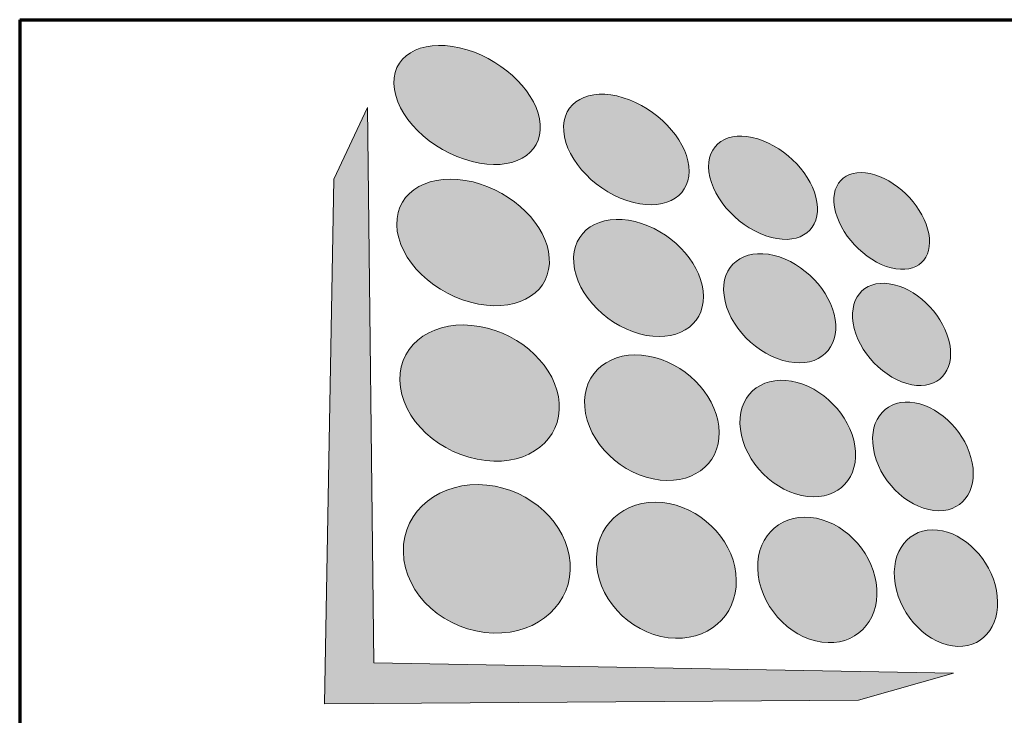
# Model space of a CAD drawing. Header units: millimetres. Extents: x 0 to 5372, y -189 to 1188.
# Tile 11 of 30: x 1262 to 1338, y 152 to 206. Entities that reach past the tile are written whole.
import ezdxf
from ezdxf.enums import TextEntityAlignment as Align

# ---------------------------------------------------------------- set-up
doc = ezdxf.new("R2010")
doc.units = ezdxf.units.MM
doc.header["$LTSCALE"] = 2
doc.layers.get('0').update_dxf_attribs({"lineweight": 25})
for name, color, linetype, lineweight in [('Ebene 1', 7, 'Continuous', 25), ('Schraffur (ISO)', 7, 'Continuous', 18), ('Titel (ISO)', 7, 'Continuous', 50)]:
    doc.layers.add(name, color=color, linetype=linetype, lineweight=lineweight)
doc.styles.get("Standard").update_dxf_attribs({"font": 'txt.shx'})

# ---------------------------------------------------------------- blocks, each defined once
blk = doc.blocks.new('Schriftfelder LEDitgo')
at = {"layer": 'Schraffur (ISO)', "true_color": 0x006cdb}
h = blk.add_hatch(color=152, dxfattribs=at)
edge = h.paths.add_edge_path()
edge.add_spline(control_points=[(169.266, 178.631), (169.346, 177.468), (168.201, 176.814), (166.654, 177.206)], knot_values=[1, 1, 1, 1, 2, 2, 2, 2], degree=3, periodic=0)
edge.add_spline(control_points=[(166.654, 177.206), (165.046, 177.614), (163.673, 178.975), (163.648, 180.207)], knot_values=[2, 2, 2, 2, 3, 3, 3, 3], degree=3, periodic=0)
edge.add_spline(control_points=[(163.648, 180.207), (163.623, 181.413), (164.907, 181.973), (166.46, 181.498)], knot_values=[3, 3, 3, 3, 4, 4, 4, 4], degree=3, periodic=0)
edge.add_spline(control_points=[(166.46, 181.498), (167.954, 181.04), (169.188, 179.772), (169.266, 178.631)], knot_values=[0, 0, 0, 0, 1, 1, 1, 1], degree=3, periodic=0)
h = blk.add_hatch(color=152, dxfattribs=at)
edge = h.paths.add_edge_path()
edge.add_spline(control_points=[(174.967, 177.032), (175.093, 175.939), (174.162, 175.301), (172.843, 175.636)], knot_values=[1, 1, 1, 1, 2, 2, 2, 2], degree=3, periodic=0)
edge.add_spline(control_points=[(172.843, 175.636), (171.475, 175.983), (170.256, 177.226), (170.169, 178.378)], knot_values=[2, 2, 2, 2, 3, 3, 3, 3], degree=3, periodic=0)
edge.add_spline(control_points=[(170.169, 178.378), (170.083, 179.508), (171.127, 180.068), (172.454, 179.661)], knot_values=[3, 3, 3, 3, 4, 4, 4, 4], degree=3, periodic=0)
edge.add_spline(control_points=[(172.454, 179.661), (173.737, 179.268), (174.843, 178.104), (174.967, 177.032)], knot_values=[0, 0, 0, 0, 1, 1, 1, 1], degree=3, periodic=0)
at = {"layer": 'Schraffur (ISO)', "true_color": 0x666666}
blk.add_hatch(color=251, dxfattribs=at).paths.add_polyline_path([(162.633, 179.279), (161.347, 176.529), (160.99, 156.385), (181.491, 156.527), (185.134, 157.563), (162.883, 157.956)])
at = {"layer": 'Schraffur (ISO)', "true_color": 0x006cdb}
h = blk.add_hatch(color=152, dxfattribs=at)
edge = h.paths.add_edge_path()
edge.add_spline(control_points=[(179.889, 175.651), (180.049, 174.622), (179.285, 174.002), (178.147, 174.291)], knot_values=[1, 1, 1, 1, 2, 2, 2, 2], degree=3, periodic=0)
edge.add_spline(control_points=[(178.147, 174.291), (176.969, 174.59), (175.875, 175.732), (175.743, 176.814)], knot_values=[2, 2, 2, 2, 3, 3, 3, 3], degree=3, periodic=0)
edge.add_spline(control_points=[(175.743, 176.814), (175.613, 177.878), (176.469, 178.431), (177.618, 178.079)], knot_values=[3, 3, 3, 3, 4, 4, 4, 4], degree=3, periodic=0)
edge.add_spline(control_points=[(177.618, 178.079), (178.731, 177.739), (179.732, 176.663), (179.889, 175.651)], knot_values=[0, 0, 0, 0, 1, 1, 1, 1], degree=3, periodic=0)
h = blk.add_hatch(color=152, dxfattribs=at)
edge = h.paths.add_edge_path()
edge.add_spline(control_points=[(184.181, 174.447), (184.365, 173.475), (183.734, 172.874), (182.742, 173.125)], knot_values=[1, 1, 1, 1, 2, 2, 2, 2], degree=3, periodic=0)
edge.add_spline(control_points=[(182.742, 173.125), (181.717, 173.385), (180.727, 174.442), (180.563, 175.462)], knot_values=[2, 2, 2, 2, 3, 3, 3, 3], degree=3, periodic=0)
edge.add_spline(control_points=[(180.563, 175.462), (180.401, 176.465), (181.109, 177.01), (182.113, 176.702)], knot_values=[3, 3, 3, 3, 4, 4, 4, 4], degree=3, periodic=0)
edge.add_spline(control_points=[(182.113, 176.702), (183.086, 176.404), (183.999, 175.404), (184.181, 174.447)], knot_values=[0, 0, 0, 0, 1, 1, 1, 1], degree=3, periodic=0)
at = {"layer": 'Schraffur (ISO)', "true_color": 0xffa901}
h = blk.add_hatch(color=40, dxfattribs=at)
edge = h.paths.add_edge_path()
edge.add_spline(control_points=[(169.615, 173.515), (169.702, 172.246), (168.513, 171.432), (166.901, 171.732)], knot_values=[1, 1, 1, 1, 2, 2, 2, 2], degree=3, periodic=0)
edge.add_spline(control_points=[(166.901, 171.732), (165.222, 172.045), (163.785, 173.427), (163.758, 174.779)], knot_values=[2, 2, 2, 2, 3, 3, 3, 3], degree=3, periodic=0)
edge.add_spline(control_points=[(163.758, 174.779), (163.731, 176.101), (165.07, 176.819), (166.689, 176.424)], knot_values=[3, 3, 3, 3, 4, 4, 4, 4], degree=3, periodic=0)
edge.add_spline(control_points=[(166.689, 176.424), (168.245, 176.045), (169.53, 174.759), (169.615, 173.515)], knot_values=[0, 0, 0, 0, 1, 1, 1, 1], degree=3, periodic=0)
h = blk.add_hatch(color=40, dxfattribs=at)
edge = h.paths.add_edge_path()
edge.add_spline(control_points=[(175.522, 172.242), (175.658, 171.059), (174.701, 170.281), (173.336, 170.535)], knot_values=[1, 1, 1, 1, 2, 2, 2, 2], degree=3, periodic=0)
edge.add_spline(control_points=[(173.336, 170.535), (171.918, 170.799), (170.649, 172.058), (170.553, 173.313)], knot_values=[2, 2, 2, 2, 3, 3, 3, 3], degree=3, periodic=0)
edge.add_spline(control_points=[(170.553, 173.313), (170.46, 174.543), (171.539, 175.241), (172.913, 174.905)], knot_values=[3, 3, 3, 3, 4, 4, 4, 4], degree=3, periodic=0)
edge.add_spline(control_points=[(172.913, 174.905), (174.24, 174.582), (175.387, 173.402), (175.522, 172.242)], knot_values=[0, 0, 0, 0, 1, 1, 1, 1], degree=3, periodic=0)
at = {"layer": 'Schraffur (ISO)', "true_color": 0x006cdb}
h = blk.add_hatch(color=152, dxfattribs=at)
edge = h.paths.add_edge_path()
edge.add_spline(control_points=[(180.59, 171.149), (180.762, 170.04), (179.984, 169.298), (178.812, 169.516)], knot_values=[1, 1, 1, 1, 2, 2, 2, 2], degree=3, periodic=0)
edge.add_spline(control_points=[(178.812, 169.516), (177.599, 169.742), (176.465, 170.897), (176.322, 172.069)], knot_values=[2, 2, 2, 2, 3, 3, 3, 3], degree=3, periodic=0)
edge.add_spline(control_points=[(176.322, 172.069), (176.182, 173.219), (177.059, 173.894), (178.242, 173.605)], knot_values=[3, 3, 3, 3, 4, 4, 4, 4], degree=3, periodic=0)
edge.add_spline(control_points=[(178.242, 173.605), (179.386, 173.326), (180.42, 172.237), (180.59, 171.149)], knot_values=[0, 0, 0, 0, 1, 1, 1, 1], degree=3, periodic=0)
h = blk.add_hatch(color=152, dxfattribs=at)
edge = h.paths.add_edge_path()
edge.add_spline(control_points=[(184.987, 170.2), (185.185, 169.158), (184.547, 168.449), (183.531, 168.638)], knot_values=[1, 1, 1, 1, 2, 2, 2, 2], degree=3, periodic=0)
edge.add_spline(control_points=[(183.531, 168.638), (182.481, 168.833), (181.458, 169.901), (181.282, 171)], knot_values=[2, 2, 2, 2, 3, 3, 3, 3], degree=3, periodic=0)
edge.add_spline(control_points=[(181.282, 171), (181.108, 172.079), (181.827, 172.731), (182.855, 172.48)], knot_values=[3, 3, 3, 3, 4, 4, 4, 4], degree=3, periodic=0)
edge.add_spline(control_points=[(182.855, 172.48), (183.852, 172.236), (184.792, 171.226), (184.987, 170.2)], knot_values=[0, 0, 0, 0, 1, 1, 1, 1], degree=3, periodic=0)
at = {"layer": 'Schraffur (ISO)', "true_color": 0xffa901}
h = blk.add_hatch(color=40, dxfattribs=at)
edge = h.paths.add_edge_path()
edge.add_spline(control_points=[(169.997, 167.928), (170.091, 166.54), (168.857, 165.537), (167.174, 165.725)], knot_values=[1, 1, 1, 1, 2, 2, 2, 2], degree=3, periodic=0)
edge.add_spline(control_points=[(167.174, 165.725), (165.416, 165.921), (163.909, 167.32), (163.879, 168.811)], knot_values=[2, 2, 2, 2, 3, 3, 3, 3], degree=3, periodic=0)
edge.add_spline(control_points=[(163.879, 168.811), (163.849, 170.266), (165.25, 171.173), (166.94, 170.876)], knot_values=[3, 3, 3, 3, 4, 4, 4, 4], degree=3, periodic=0)
edge.add_spline(control_points=[(166.94, 170.876), (168.563, 170.592), (169.904, 169.288), (169.997, 167.928)], knot_values=[0, 0, 0, 0, 1, 1, 1, 1], degree=3, periodic=0)
at = {"layer": 'Schraffur (ISO)', "true_color": 0x006cdb}
h = blk.add_hatch(color=152, dxfattribs=at)
edge = h.paths.add_edge_path()
edge.add_spline(control_points=[(176.123, 167.046), (176.272, 165.759), (175.287, 164.821), (173.872, 164.979)], knot_values=[1, 1, 1, 1, 2, 2, 2, 2], degree=3, periodic=0)
edge.add_spline(control_points=[(173.872, 164.979), (172.4, 165.142), (171.077, 166.415), (170.973, 167.788)], knot_values=[2, 2, 2, 2, 3, 3, 3, 3], degree=3, periodic=0)
edge.add_spline(control_points=[(170.973, 167.788), (170.871, 169.132), (171.987, 169.991), (173.413, 169.741)], knot_values=[3, 3, 3, 3, 4, 4, 4, 4], degree=3, periodic=0)
edge.add_spline(control_points=[(173.413, 169.741), (174.785, 169.5), (175.977, 168.307), (176.123, 167.046)], knot_values=[0, 0, 0, 0, 1, 1, 1, 1], degree=3, periodic=0)
at = {"layer": 'Schraffur (ISO)', "true_color": 0xffa901}
h = blk.add_hatch(color=40, dxfattribs=at)
edge = h.paths.add_edge_path()
edge.add_spline(control_points=[(181.346, 166.293), (181.532, 165.095), (180.739, 164.213), (179.533, 164.348)], knot_values=[1, 1, 1, 1, 2, 2, 2, 2], degree=3, periodic=0)
edge.add_spline(control_points=[(179.533, 164.348), (178.282, 164.487), (177.106, 165.654), (176.95, 166.927)], knot_values=[2, 2, 2, 2, 3, 3, 3, 3], degree=3, periodic=0)
edge.add_spline(control_points=[(176.95, 166.927), (176.798, 168.174), (177.697, 168.989), (178.915, 168.774)], knot_values=[3, 3, 3, 3, 4, 4, 4, 4], degree=3, periodic=0)
edge.add_spline(control_points=[(178.915, 168.774), (180.092, 168.568), (181.163, 167.469), (181.346, 166.293)], knot_values=[0, 0, 0, 0, 1, 1, 1, 1], degree=3, periodic=0)
at = {"layer": 'Schraffur (ISO)', "true_color": 0x006cdb}
h = blk.add_hatch(color=152, dxfattribs=at)
edge = h.paths.add_edge_path()
edge.add_spline(control_points=[(185.851, 165.643), (186.064, 164.523), (185.421, 163.692), (184.381, 163.808)], knot_values=[1, 1, 1, 1, 2, 2, 2, 2], degree=3, periodic=0)
edge.add_spline(control_points=[(184.381, 163.808), (183.304, 163.927), (182.247, 165.005), (182.056, 166.19)], knot_values=[2, 2, 2, 2, 3, 3, 3, 3], degree=3, periodic=0)
edge.add_spline(control_points=[(182.056, 166.19), (181.868, 167.354), (182.599, 168.128), (183.653, 167.944)], knot_values=[3, 3, 3, 3, 4, 4, 4, 4], degree=3, periodic=0)
edge.add_spline(control_points=[(183.653, 167.944), (184.673, 167.764), (185.642, 166.745), (185.851, 165.643)], knot_values=[0, 0, 0, 0, 1, 1, 1, 1], degree=3, periodic=0)
h = blk.add_hatch(color=152, dxfattribs=at)
edge = h.paths.add_edge_path()
edge.add_spline(control_points=[(170.415, 161.803), (170.52, 160.276), (169.234, 159.051), (167.473, 159.102)], knot_values=[1, 1, 1, 1, 2, 2, 2, 2], degree=3, periodic=0)
edge.add_spline(control_points=[(167.473, 159.102), (165.631, 159.154), (164.045, 160.567), (164.012, 162.219)], knot_values=[2, 2, 2, 2, 3, 3, 3, 3], degree=3, periodic=0)
edge.add_spline(control_points=[(164.012, 162.219), (163.979, 163.83), (165.447, 164.959), (167.216, 164.783)], knot_values=[3, 3, 3, 3, 4, 4, 4, 4], degree=3, periodic=0)
edge.add_spline(control_points=[(167.216, 164.783), (168.911, 164.613), (170.313, 163.296), (170.415, 161.803)], knot_values=[0, 0, 0, 0, 1, 1, 1, 1], degree=3, periodic=0)
at = {"layer": 'Schraffur (ISO)', "true_color": 0xffa901}
h = blk.add_hatch(color=40, dxfattribs=at)
edge = h.paths.add_edge_path()
edge.add_spline(control_points=[(176.777, 161.39), (176.939, 159.987), (175.927, 158.86), (174.458, 158.902)], knot_values=[1, 1, 1, 1, 2, 2, 2, 2], degree=3, periodic=0)
edge.add_spline(control_points=[(174.458, 158.902), (172.929, 158.946), (171.546, 160.229), (171.432, 161.737)], knot_values=[2, 2, 2, 2, 3, 3, 3, 3], degree=3, periodic=0)
edge.add_spline(control_points=[(171.432, 161.737), (171.32, 163.212), (172.476, 164.258), (173.956, 164.111)], knot_values=[3, 3, 3, 3, 4, 4, 4, 4], degree=3, periodic=0)
edge.add_spline(control_points=[(173.956, 164.111), (175.379, 163.969), (176.618, 162.765), (176.777, 161.39)], knot_values=[0, 0, 0, 0, 1, 1, 1, 1], degree=3, periodic=0)
h = blk.add_hatch(color=40, dxfattribs=at)
edge = h.paths.add_edge_path()
edge.add_spline(control_points=[(182.163, 161.04), (182.365, 159.742), (181.558, 158.699), (180.316, 158.735)], knot_values=[1, 1, 1, 1, 2, 2, 2, 2], degree=3, periodic=0)
edge.add_spline(control_points=[(180.316, 158.735), (179.025, 158.771), (177.802, 159.948), (177.633, 161.334)], knot_values=[2, 2, 2, 2, 3, 3, 3, 3], degree=3, periodic=0)
edge.add_spline(control_points=[(177.633, 161.334), (177.467, 162.693), (178.389, 163.668), (179.645, 163.544)], knot_values=[3, 3, 3, 3, 4, 4, 4, 4], degree=3, periodic=0)
edge.add_spline(control_points=[(179.645, 163.544), (180.857, 163.423), (181.965, 162.314), (182.163, 161.04)], knot_values=[0, 0, 0, 0, 1, 1, 1, 1], degree=3, periodic=0)
at = {"layer": 'Schraffur (ISO)', "true_color": 0x006cdb}
h = blk.add_hatch(color=152, dxfattribs=at)
edge = h.paths.add_edge_path()
edge.add_spline(control_points=[(186.782, 160.741), (187.01, 159.533), (186.362, 158.562), (185.298, 158.593)], knot_values=[1, 1, 1, 1, 2, 2, 2, 2], degree=3, periodic=0)
edge.add_spline(control_points=[(185.298, 158.593), (184.194, 158.624), (183.1, 159.709), (182.894, 160.993)], knot_values=[2, 2, 2, 2, 3, 3, 3, 3], degree=3, periodic=0)
edge.add_spline(control_points=[(182.894, 160.993), (182.69, 162.253), (183.432, 163.166), (184.512, 163.058)], knot_values=[3, 3, 3, 3, 4, 4, 4, 4], degree=3, periodic=0)
edge.add_spline(control_points=[(184.512, 163.058), (185.556, 162.954), (186.556, 161.926), (186.782, 160.741)], knot_values=[0, 0, 0, 0, 1, 1, 1, 1], degree=3, periodic=0)
at = {"lineweight": 70}
for q in [(149.283, 99.828), (339.283, 182.656)]:
    blk.add_line((149.283, 182.656), q, dxfattribs=at)
at = {"layer": 'Ebene 1', "color": 7, "linetype": 'Continuous', "lineweight": 5}
for p, q in [((162.633, 179.279), (161.347, 176.529)), ((162.883, 157.956), (162.633, 179.279)), ((161.347, 176.529), (160.99, 156.385)), ((185.134, 157.563), (162.883, 157.956)), ((181.491, 156.527), (185.134, 157.563)), ((160.99, 156.385), (181.491, 156.527))]:
    blk.add_line(p, q, dxfattribs=at)
for points in [[(163.648, 180.207), (163.623, 181.413), (164.907, 181.973), (166.46, 181.498)], [(166.46, 181.498), (167.954, 181.04), (169.188, 179.772), (169.266, 178.631)], [(166.654, 177.206), (165.046, 177.614), (163.673, 178.975), (163.648, 180.207)], [(170.169, 178.378), (170.083, 179.508), (171.127, 180.068), (172.454, 179.661)], [(172.454, 179.661), (173.737, 179.268), (174.843, 178.104), (174.967, 177.032)], [(169.266, 178.631), (169.346, 177.468), (168.201, 176.814), (166.654, 177.206)], [(175.743, 176.814), (175.613, 177.878), (176.469, 178.431), (177.618, 178.079)], [(172.843, 175.636), (171.475, 175.983), (170.256, 177.226), (170.169, 178.378)], [(177.618, 178.079), (178.731, 177.739), (179.732, 176.663), (179.889, 175.651)], [(174.967, 177.032), (175.093, 175.939), (174.162, 175.301), (172.843, 175.636)], [(180.563, 175.462), (180.401, 176.465), (181.109, 177.01), (182.113, 176.702)], [(163.758, 174.779), (163.731, 176.101), (165.07, 176.819), (166.689, 176.424)], [(178.147, 174.291), (176.969, 174.59), (175.875, 175.732), (175.743, 176.814)], [(182.113, 176.702), (183.086, 176.404), (183.999, 175.404), (184.181, 174.447)], [(166.689, 176.424), (168.245, 176.045), (169.53, 174.759), (169.615, 173.515)], [(179.889, 175.651), (180.049, 174.622), (179.285, 174.002), (178.147, 174.291)], [(182.742, 173.125), (181.717, 173.385), (180.727, 174.442), (180.563, 175.462)], [(170.553, 173.313), (170.46, 174.543), (171.539, 175.241), (172.913, 174.905)], [(166.901, 171.732), (165.222, 172.045), (163.785, 173.427), (163.758, 174.779)], [(172.913, 174.905), (174.24, 174.582), (175.387, 173.402), (175.522, 172.242)], [(184.181, 174.447), (184.365, 173.475), (183.734, 172.874), (182.742, 173.125)], [(176.322, 172.069), (176.182, 173.219), (177.059, 173.894), (178.242, 173.605)], [(169.615, 173.515), (169.702, 172.246), (168.513, 171.432), (166.901, 171.732)], [(178.242, 173.605), (179.386, 173.326), (180.42, 172.237), (180.59, 171.149)], [(173.336, 170.535), (171.918, 170.799), (170.649, 172.058), (170.553, 173.313)], [(181.282, 171), (181.108, 172.079), (181.827, 172.731), (182.855, 172.48)], [(182.855, 172.48), (183.852, 172.236), (184.792, 171.226), (184.987, 170.2)], [(175.522, 172.242), (175.658, 171.059), (174.701, 170.281), (173.336, 170.535)], [(178.812, 169.516), (177.599, 169.742), (176.465, 170.897), (176.322, 172.069)], [(163.879, 168.811), (163.849, 170.266), (165.25, 171.173), (166.94, 170.876)], [(166.94, 170.876), (168.563, 170.592), (169.904, 169.288), (169.997, 167.928)], [(180.59, 171.149), (180.762, 170.04), (179.984, 169.298), (178.812, 169.516)], [(183.531, 168.638), (182.481, 168.833), (181.458, 169.901), (181.282, 171)], [(184.987, 170.2), (185.185, 169.158), (184.547, 168.449), (183.531, 168.638)], [(170.973, 167.788), (170.871, 169.132), (171.987, 169.991), (173.413, 169.741)], [(173.413, 169.741), (174.785, 169.5), (175.977, 168.307), (176.123, 167.046)], [(176.95, 166.927), (176.798, 168.174), (177.697, 168.989), (178.915, 168.774)], [(167.174, 165.725), (165.416, 165.921), (163.909, 167.32), (163.879, 168.811)], [(178.915, 168.774), (180.092, 168.568), (181.163, 167.469), (181.346, 166.293)], [(169.997, 167.928), (170.091, 166.54), (168.857, 165.537), (167.174, 165.725)], [(182.056, 166.19), (181.868, 167.354), (182.599, 168.128), (183.653, 167.944)], [(183.653, 167.944), (184.673, 167.764), (185.642, 166.745), (185.851, 165.643)], [(173.872, 164.979), (172.4, 165.142), (171.077, 166.415), (170.973, 167.788)], [(176.123, 167.046), (176.272, 165.759), (175.287, 164.821), (173.872, 164.979)], [(179.533, 164.348), (178.282, 164.487), (177.106, 165.654), (176.95, 166.927)], [(181.346, 166.293), (181.532, 165.095), (180.739, 164.213), (179.533, 164.348)], [(184.381, 163.808), (183.304, 163.927), (182.247, 165.005), (182.056, 166.19)], [(185.851, 165.643), (186.064, 164.523), (185.421, 163.692), (184.381, 163.808)], [(164.012, 162.219), (163.979, 163.83), (165.447, 164.959), (167.216, 164.783)], [(167.216, 164.783), (168.911, 164.613), (170.313, 163.296), (170.415, 161.803)], [(171.432, 161.737), (171.32, 163.212), (172.476, 164.258), (173.956, 164.111)], [(173.956, 164.111), (175.379, 163.969), (176.618, 162.765), (176.777, 161.39)], [(177.633, 161.334), (177.467, 162.693), (178.389, 163.668), (179.645, 163.544)], [(179.645, 163.544), (180.857, 163.423), (181.965, 162.314), (182.163, 161.04)], [(182.894, 160.993), (182.69, 162.253), (183.432, 163.166), (184.512, 163.058)], [(184.512, 163.058), (185.556, 162.954), (186.556, 161.926), (186.782, 160.741)], [(167.473, 159.102), (165.631, 159.154), (164.045, 160.567), (164.012, 162.219)], [(170.415, 161.803), (170.52, 160.276), (169.234, 159.051), (167.473, 159.102)], [(174.458, 158.902), (172.929, 158.946), (171.546, 160.229), (171.432, 161.737)], [(176.777, 161.39), (176.939, 159.987), (175.927, 158.86), (174.458, 158.902)], [(180.316, 158.735), (179.025, 158.771), (177.802, 159.948), (177.633, 161.334)], [(182.163, 161.04), (182.365, 159.742), (181.558, 158.699), (180.316, 158.735)], [(185.298, 158.593), (184.194, 158.624), (183.1, 159.709), (182.894, 160.993)], [(186.782, 160.741), (187.01, 159.533), (186.362, 158.562), (185.298, 158.593)]]:
    blk.add_open_spline(points, degree=3, dxfattribs=at)
at = {"layer": 'Titel (ISO)', "lineweight": 30, "flags": 104}
for tag, height, p in [('Werkstoff-Bezeichung_/_Material_Designation', 3.5, (241.756, 178.156)), ('Werkstoff-Nr._/_Material_no.', 3.5, (241.756, 167.492)), ('weitere_Spez._/_Add._Spec.', 3.5, (291.019, 167.492)), ('Rohmaterial_/_Raw_Material', 3.5, (293.752, 158.128)), ('MASSE\\P2;', 3.5, (241.756, 158.128)), ('VOLUMEN\\P3;', 2.5, (267.24, 157.628)), ('Zusätzlicher_Titel_^MSuppplementary_title', 3.5, (229.283, 122.328)), ('Referenz-Nr._/_Refer._no', 2.5, (150.283, 107.828)), ('BAUTEILNUMMER', 4, (204.283, 107.828))]:
    blk.add_attdef(tag, text='', height=height, dxfattribs=at).set_placement(p, align=Align.TOP_LEFT)
for tag, height, p in [('KONSTRUKTEUR', 2.486, (307.181, 150.828)), ('ERSTELLUNGSDATUM', 2.5, (279.642, 150.828)), ('KONTROLLDATUM', 2.5, (279.642, 145.828)), ('KONTROLLIERT_VON', 2.5, (307.181, 145.828)), ('GENEHM.DAT._KONSTR.', 2.486, (279.642, 140.828)), ('KONSTR._GEN._VON', 2.486, (307.181, 140.828)), ('BEZEICHNUNG', 5, (229.283, 128.328))]:
    blk.add_attdef(tag, text='', height=height, dxfattribs=at).set_placement(p, align=Align.MIDDLE_LEFT)
for tag, height, p in [('PROJEKT', 2.5, (160.783, 130.828)), ('Anfänglicher_Ansichtsmaßstab', 3.5, (180.82, 130.828)), ('Tolerierung_/_Tolerancing', 3.5, (169.283, 118.828)), ('Allg._Toleranz_/_Gen._tol.', 3.5, (208.32, 118.828)), ('REVISIONSNUMMER', 5, (312.783, 107.828)), ('Blattnummer', 5, (329.283, 107.828)), ('Blattgröße', 3.5, (196.12, 105.328))]:
    blk.add_attdef(tag, text='', height=height, dxfattribs=at).set_placement(p, align=Align.TOP_CENTER)

msp = doc.modelspace()

# ---------------------------------------------------------------- block references
at = {"xscale": 2, "yscale": 2, "zscale": 2}
msp.add_blockref('Schriftfelder LEDitgo', (963.435, -159.656), dxfattribs=at)

doc.saveas('drawing.dxf')
